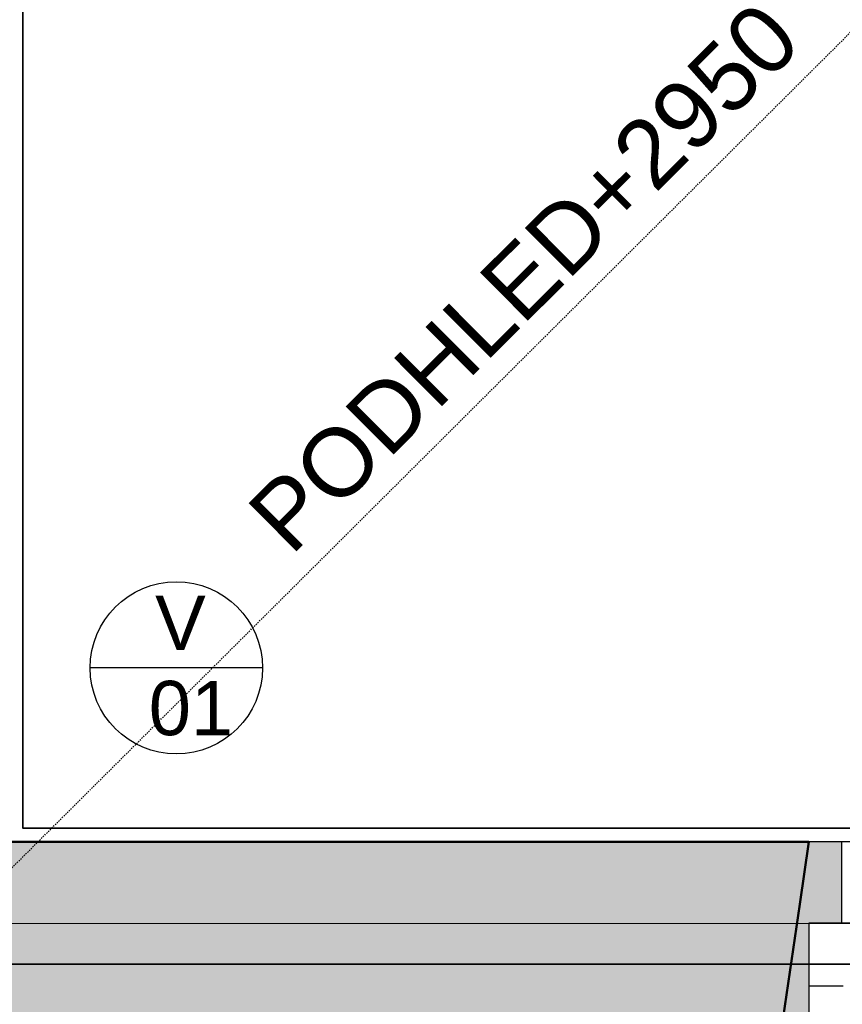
# Model space of a CAD drawing. Header units: millimetres. Extents: x -28761 to 4793, y -4271 to 20239.
# Tile 91 of 256: x -7200 to -5685, y 902 to 2715. Entities that reach past the tile are written whole.
import ezdxf

# ---------------------------------------------------------------- set-up
doc = ezdxf.new("R2010")
doc.units = ezdxf.units.MM
doc.header["$MEASUREMENT"] = 0
for name, pattern in [('Telekomunikacni vodic', [9.25, 3, -0.75, 3, -0.75, 0.125, -0.75, 0.125, -0.75]), ('Čerchovaná', [450, 200, -117.5, 15, -117.5]), ('čárkovaná 3', [1.5, 1, -0.5]), ('Čárkovaná M', [4.5, 2.5, -2])]:
    doc.linetypes.add(name, pattern=pattern)
for name, color, linetype in [('5._POHLED ZÁPADNÍ_1_2D prvky - obecné', 7, 'Continuous'), ('5._POHLED ZÁPADNÍ_1_Anotace - S', 7, 'Continuous'), ('5._POHLED ZÁPADNÍ_1_Anotace - SP', 7, 'Continuous'), ('5._POHLED ZÁPADNÍ_1_Konstrukce - nosné', 7, 'Continuous'), ('5._POHLED ZÁPADNÍ_1_Nové_Anotace - S', 7, 'Continuous'), ('5._POHLED ZÁPADNÍ_1_Nové_Konstrukce - nenosné', 7, 'Continuous'), ('5._POHLED ZÁPADNÍ_1_Nové_Otvory – Dveře', 7, 'Continuous'), ('5._POHLED ZÁPADNÍ_1_Nové_Popis', 7, 'Continuous'), ('5._POHLED ZÁPADNÍ_1_Nové_Výplně – Řezové', 7, 'Continuous'), ('5._POHLED ZÁPADNÍ_1_Nové_Zóny', 7, 'Continuous'), ('5._POHLED ZÁPADNÍ_1_TZB - elektroinstalace', 7, 'Continuous'), ('5._POHLED ZÁPADNÍ_1_Výplně – Řezové', 7, 'Continuous')]:
    doc.layers.add(name, color=color, linetype=linetype)
doc.styles.add('GENEROVANÝ_STYL_1', font='txt')

msp = doc.modelspace()

# ---------------------------------------------------------------- hatches: boundary and pattern name
at = {"layer": '5._POHLED ZÁPADNÍ_1_Nové_Výplně – Řezové', "linetype": 'Continuous', "lineweight": 0, "true_color": 0xf2b2b2}
msp.add_hatch(color=9, dxfattribs=at).paths.add_polyline_path([(-5763.7, 1085.8), (-5871.7, 350.8), (-5746.9, 350.8), (-5746.8, 935.8), (-5746.8, 1050.8), (-5686.8, 1050.8), (-5686.8, 1200.8), (-5746.8, 1200.8)])
at = {"layer": '5._POHLED ZÁPADNÍ_1_Výplně – Řezové', "linetype": 'Continuous', "lineweight": 13}
msp.add_hatch(color=254, dxfattribs=at).paths.add_polyline_path([(-7471.3, 351.1), (-5871.7, 350.8), (-5763.7, 1085.8), (-5746.8, 1200.8), (-7471.2, 1201.1)])

# ---------------------------------------------------------------- linework, layer by layer
at = {"layer": '5._POHLED ZÁPADNÍ_1_2D prvky - obecné', "color": 8, "linetype": 'čárkovaná 3', "lineweight": 13}
msp.add_line((-5693, 1050.4), (-4682.6, 1050.4), dxfattribs=at)
at = {"layer": '5._POHLED ZÁPADNÍ_1_Konstrukce - nosné', "color": 7, "linetype": 'Continuous', "lineweight": 50}
for p, q in [((-5746.8, 1200.8), (-5763.7, 1085.8)), ((-5763.7, 1085.8), (-5871.7, 350.8))]:
    msp.add_line(p, q, dxfattribs=at)
at = {"layer": '5._POHLED ZÁPADNÍ_1_Konstrukce - nosné', "color": 7, "linetype": 'Continuous', "lineweight": 50, "flags": 128}
msp.add_lwpolyline([(-5746.8, 1200.8), (-7471.2, 1201.1)], dxfattribs=at)
at = {"layer": '5._POHLED ZÁPADNÍ_1_Nové_Anotace - S', "color": 1, "linetype": 'Čárkovaná M', "lineweight": 25}
msp.add_line((-7316.5, 1051.1), (-1117.1, 7229.1), dxfattribs=at)
at = {"layer": '5._POHLED ZÁPADNÍ_1_Nové_Konstrukce - nenosné', "color": 1, "linetype": 'Continuous', "lineweight": 25, "flags": 128}
for points in [[(-5686.8, 1200.8), (-5746.8, 1200.8)], [(-5686.8, 1200.8), (-5686.8, 1050.8)], [(-5686.8, 1050.8), (-5746.8, 1050.8)], [(-5746.8, 1050.8), (-5746.8, 935.8)], [(-5746.8, 935.8), (-5746.9, 350.8)]]:
    msp.add_lwpolyline(points, dxfattribs=at)
at = {"layer": '5._POHLED ZÁPADNÍ_1_Nové_Otvory – Dveře', "color": 1, "linetype": 'Continuous', "lineweight": 25}
for p, q in [((-4756.8, 1200.7), (-5686.8, 1200.8)), ((-5686.8, 1200.8), (-5686.8, 1050.8)), ((-5746.8, 1050.8), (-5746.8, 935.8)), ((-5671.8, 1050.8), (-5746.8, 1050.8)), ((-5746.8, 1050.8), (-5746.8, 935.8)), ((-5746.8, 1050.8), (-5746.8, 935.8)), ((-5686.8, 1050.8), (-5746.8, 1050.8)), ((-5686.8, 1050.8), (-5746.8, 1050.8)), ((-5746.8, 935.8), (-5746.9, 350.8)), ((-5746.8, 935.8), (-5683.8, 935.8))]:
    msp.add_line(p, q, dxfattribs=at)
at = {"layer": '5._POHLED ZÁPADNÍ_1_Nové_Popis', "color": 1, "linetype": 'Continuous', "lineweight": 25}
msp.add_line((-6753.1, 1521.2), (-7070.2, 1521.2), dxfattribs=at)
msp.add_circle((-6911.6, 1521.2), 158.6, dxfattribs=at)
at = {"layer": '5._POHLED ZÁPADNÍ_1_Nové_Zóny', "color": 1, "linetype": 'Continuous', "lineweight": 25, "flags": 128}
msp.add_lwpolyline([(-7316.5, 1051.1), (-1041.7, 1050.4), (-1041.7, 7304.2), (-7155.2, 7936)], close=True, dxfattribs=at)
at = {"layer": '5._POHLED ZÁPADNÍ_1_TZB - elektroinstalace', "color": 92, "linetype": 'Čerchovaná', "lineweight": 35, "true_color": 0x00d700, "flags": 128}
msp.add_lwpolyline([(-3162.7, 13350.8), (-818.9, 13350.8), (-818.9, 7975.8), (-1068.9, 7975.8), (-1068.9, 975.8), (-15818.9, 975.8)], dxfattribs=at)
at = {"layer": '5._POHLED ZÁPADNÍ_1_TZB - elektroinstalace', "color": 92, "linetype": 'Continuous', "lineweight": 35, "true_color": 0x00d700, "flags": 128}
for points in [[(-5193.9, 1263.3), (-5193.9, 1225.8), (-7193.9, 1225.8), (-7193.9, 7850.8), (-6443.9, 7725.8), (-6358.3, 8535.7), (-6693.9, 8578.3)], [(-5193.9, 1263.3), (-5193.9, 1225.8), (-7193.9, 1225.8), (-7193.9, 7850.8), (-6443.9, 7725.8), (-6358.3, 8535.7), (-6693.9, 8578.3)], [(-4568.9, 1386.3), (-4568.9, 1225.8), (-7193.9, 1225.8), (-7193.9, 3725.8), (-7158.4, 3725.8)], [(-7443.9, 975.8), (-943.9, 975.8), (-943.9, 1975.8), (56.1, 1975.8)], [(-7443.9, 975.8), (-943.9, 975.8), (-943.9, 1975.8), (56.1, 1975.8)]]:
    msp.add_lwpolyline(points, dxfattribs=at)
at = {"layer": '5._POHLED ZÁPADNÍ_1_TZB - elektroinstalace', "color": 92, "linetype": 'Telekomunikacni vodic', "lineweight": 35, "true_color": 0x00d700, "flags": 128}
for points in [[(-245.7, 294), (-246.6, 1975.8), (-943.9, 1975.8), (-943.9, 975.8), (-15568.9, 975.8), (-15568.9, 1100.8), (-15496.7, 1100.8)], [(-245.7, 294), (-246.6, 1975.8), (-943.9, 1975.8), (-943.9, 975.8), (-15568.9, 975.8), (-15568.9, 1100.8), (-15496.7, 1100.8)], [(-1318.9, 1475.8), (-1068.9, 1475.8), (-1068.9, 975.8), (-13443.9, 975.8), (-15818.9, 975.8)], [(-1318.9, 1475.8), (-1068.9, 1475.8), (-1068.9, 975.8), (-13443.9, 975.8), (-15818.9, 975.8)]]:
    msp.add_lwpolyline(points, dxfattribs=at)

# ---------------------------------------------------------------- texts
at = {"layer": '5._POHLED ZÁPADNÍ_1_Anotace - S', "color": 1, "linetype": 'Continuous', "lineweight": 25, "insert": (-6904, 1524.9), "char_height": 100, "attachment_point": 5, "line_spacing_factor": 0.940294, "style": 'GENEROVANÝ_STYL_1'}
msp.add_mtext('\\A1;{\\pqc;\\fArial|b0|i0|c238|p38;V\\P\\pqc;\\fArial|b0|i0|c238|p38; 0\\fArial|b0|i0|c238|p38;1}', dxfattribs=at)
at = {"layer": '5._POHLED ZÁPADNÍ_1_Anotace - SP', "color": 1, "linetype": 'Continuous', "lineweight": 25, "insert": (-6743.9, 1769.5), "char_height": 125, "attachment_point": 4, "rotation": 44.9011, "style": 'GENEROVANÝ_STYL_1'}
msp.add_mtext('\\A1;{\\pql;\\fArial|b0|i0|c238|p38;PODHLED+2\\fArial|b0|i0|c238|p38;95\\fArial|b0|i0|c238|p38;0}', dxfattribs=at)

doc.saveas('drawing.dxf')
